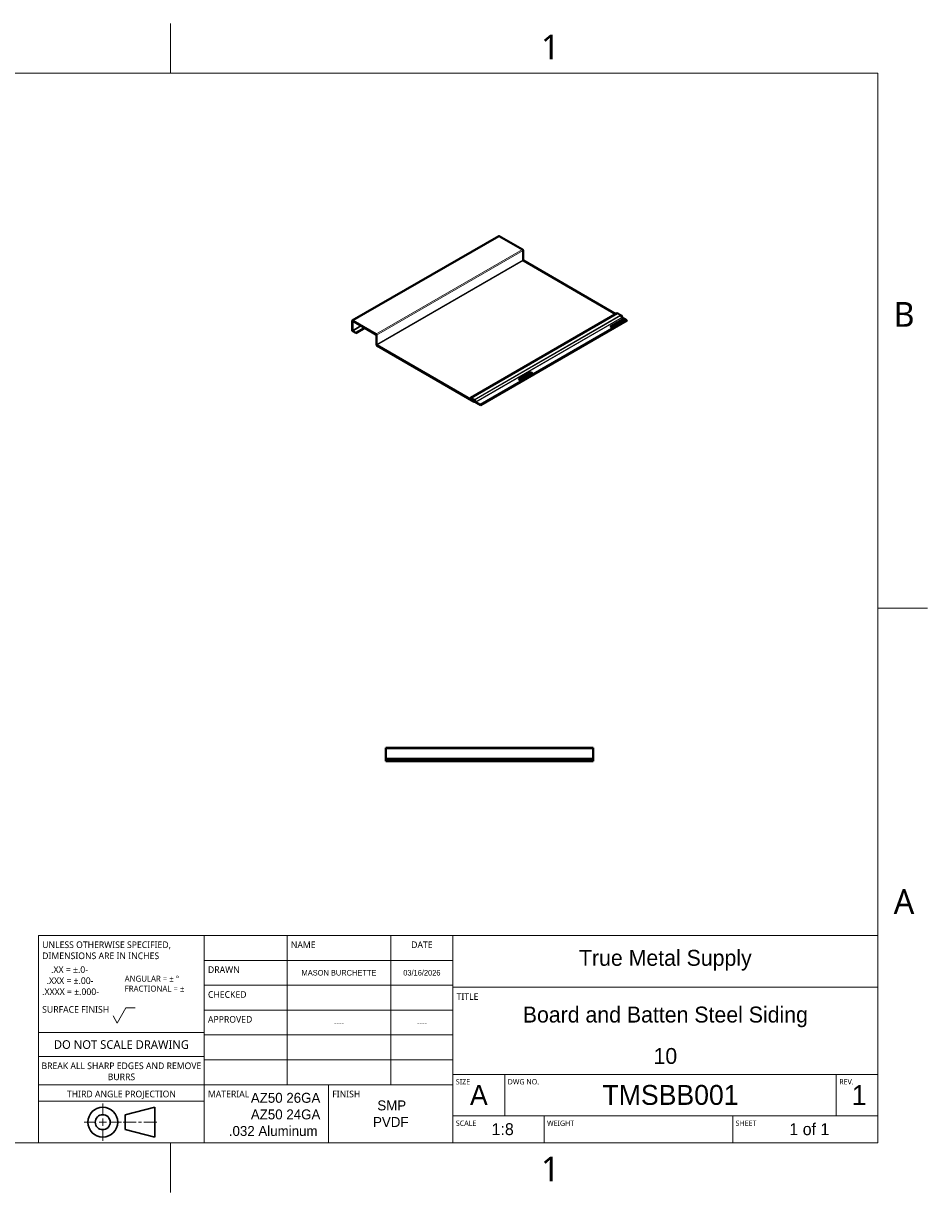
# Model space of a CAD drawing. Extents: x 0 to 11, y 0 to 8.5.
# Tile 2 of 2: x 4.5 to 11, y 0 to 8.5. Entities that reach past the tile are written whole.
import ezdxf

# ---------------------------------------------------------------- set-up
doc = ezdxf.new("R2010")
doc.units = 0
doc.header["$LTSCALE"] = 0.5
doc.header["$MEASUREMENT"] = 0
for name, color, linetype, lineweight in [('BORDER_FRAME', 7, 'Continuous', 15), ('BORDER_ZONES', 7, 'Continuous', 15), ('TANGENT_LINES', 7, 'Continuous', 15), ('TITLE_BLOCK', 7, 'Continuous', 15), ('Visible', 7, 'Continuous', 40)]:
    doc.layers.add(name, color=color, linetype=linetype, lineweight=lineweight)
doc.styles.add('Onshape-Standard', font='NotoSans-Regular.ttf')
doc.styles.add('Onshape-Standard-Fields', font='txt')

msp = doc.modelspace()

# ---------------------------------------------------------------- linework, layer by layer
at = {"layer": 'BORDER_FRAME'}
for p, q in [((0.399, 8.12), (10.639, 8.12)), ((10.639, 8.12), (10.639, 0.38)), ((10.639, 0.38), (0.399, 0.38))]:
    msp.add_line(p, q, dxfattribs=at)
at = {"layer": 'BORDER_ZONES'}
for p, q in [((5.519, 8.12), (5.519, 8.481)), ((10.639, 4.25), (11, 4.25)), ((5.519, 0.38), (5.519, 0.019))]:
    msp.add_line(p, q, dxfattribs=at)
at = {"layer": 'TANGENT_LINES'}
for p, q in [((7.8993, 6.9418), (6.8386, 6.3294)), ((8.0676, 6.8446), (7.0069, 6.2323)), ((8.0718, 6.8373), (7.0111, 6.2249)), ((8.0718, 6.7687), (7.0111, 6.1563)), ((8.0745, 6.7641), (7.0138, 6.1517)), ((8.7557, 6.3826), (7.6951, 5.7702)), ((8.7778, 6.3699), (7.7171, 5.7575)), ((8.7808, 6.3667), (7.7201, 5.7543)), ((7.7275, 5.7416), (8.7882, 6.354)), ((7.7294, 5.7396), (8.79, 6.352)), ((6.8344, 6.327), (6.836, 6.3261)), ((6.8386, 6.3276), (6.836, 6.3261)), ((6.8964, 6.2942), (6.836, 6.2593)), ((6.8386, 6.3294), (6.8386, 6.3276)), ((6.9017, 6.2912), (6.8386, 6.2547)), ((8.7068, 6.2902), (8.7068, 6.2884)), ((8.7864, 6.3343), (8.7864, 6.3362)), ((8.7952, 6.3362), (8.7952, 6.3343)), ((8.7974, 6.333), (8.7974, 6.3349)), ((6.8344, 6.2602), (6.836, 6.2593)), ((6.8386, 6.2529), (6.8386, 6.2547)), ((7.0069, 6.2323), (7.0069, 6.2304)), ((7.0111, 6.2249), (7.0095, 6.2258)), ((7.0111, 6.1563), (7.0095, 6.1572)), ((7.0138, 6.1517), (7.0138, 6.1499)), ((8.1234, 5.9516), (8.1234, 5.9534)), ((8.1323, 5.9534), (8.1323, 5.9516)), ((8.1345, 5.9503), (8.1345, 5.9522)), ((8.0439, 5.9075), (8.0439, 5.9057)), ((7.6951, 5.7702), (7.6951, 5.7684)), ((7.6986, 5.7663), (7.6951, 5.7643)), ((7.6951, 5.7625), (7.6951, 5.7643)), ((7.7171, 5.7575), (7.7171, 5.7557)), ((7.7201, 5.7543), (7.719, 5.7537)), ((7.72, 5.752), (7.7182, 5.7509)), ((7.7182, 5.7491), (7.7182, 5.7509)), ((7.72, 5.746), (7.7182, 5.745)), ((7.7182, 5.745), (7.7182, 5.7432)), ((7.7275, 5.7416), (7.7264, 5.7409)), ((7.7294, 5.7396), (7.7294, 5.7378)), ((8.579, 3.2312), (7.079, 3.2312)), ((8.579, 3.1562), (7.079, 3.1562)), ((7.079, 3.1458), (8.579, 3.1458))]:
    msp.add_line(p, q, dxfattribs=at)
at = {"layer": 'TITLE_BLOCK'}
for p, q in [((4.564, 0.38), (4.564, 1.88)), ((4.564, 1.88), (5.764, 1.88)), ((5.764, 0.38), (5.764, 1.88)), ((5.764, 1.88), (7.564, 1.88)), ((6.364, 0.8), (6.364, 1.88)), ((7.114, 0.8), (7.114, 1.88)), ((7.564, 0.38), (7.564, 1.88)), ((7.564, 1.88), (10.639, 1.88)), ((5.764, 1.7), (7.564, 1.7)), ((5.764, 1.52), (7.564, 1.52)), ((7.564, 1.505), (10.639, 1.505)), ((5.134, 1.246), (5.197, 1.3552)), ((5.197, 1.3552), (5.263, 1.3552)), ((5.104, 1.298), (5.134, 1.246)), ((5.764, 1.34), (7.564, 1.34)), ((4.564, 1.178), (5.764, 1.178)), ((5.764, 1.16), (7.564, 1.16)), ((4.564, 1.004), (5.764, 1.004)), ((5.764, 0.98), (7.564, 0.98)), ((7.564, 0.875), (10.639, 0.875)), ((7.939, 0.575), (7.939, 0.875)), ((10.339, 0.575), (10.339, 0.875)), ((4.564, 0.8), (5.764, 0.8)), ((5.764, 0.8), (7.564, 0.8)), ((6.664, 0.38), (6.664, 0.8)), ((4.564, 0.68), (5.764, 0.68)), ((7.564, 0.575), (10.639, 0.575)), ((8.224, 0.38), (8.224, 0.575)), ((9.589, 0.38), (9.589, 0.575)), ((4.564, 0.38), (5.764, 0.38))]:
    msp.add_line(p, q, dxfattribs=at)
at = {"layer": 'TITLE_BLOCK', "lineweight": 15}
for p, q in [((5.029, 0.5828), (5.029, 0.6638)), ((4.975, 0.5288), (4.894, 0.5288)), ((5.056, 0.5288), (5.002, 0.5288)), ((5.029, 0.5558), (5.029, 0.5018)), ((5.083, 0.5288), (5.164, 0.5288)), ((5.272, 0.5288), (5.1775, 0.5288)), ((5.3098, 0.5288), (5.2882, 0.5288)), ((5.326, 0.5288), (5.4205, 0.5288)), ((5.029, 0.4748), (5.029, 0.3938))]:
    msp.add_line(p, q, dxfattribs=at)
at = {"layer": 'TITLE_BLOCK', "lineweight": 30}
for p, q in [((5.407, 0.6368), (5.191, 0.5828)), ((5.407, 0.4208), (5.407, 0.6368)), ((5.191, 0.5828), (5.191, 0.4748)), ((5.191, 0.4748), (5.407, 0.4208))]:
    msp.add_line(p, q, dxfattribs=at)
for radius in [0.108, 0.054]:
    msp.add_circle((5.029, 0.5288), radius, dxfattribs=at)
at = {"layer": 'Visible'}
for p, q in [((7.8963, 6.9421), (6.8356, 6.3297)), ((7.8993, 6.9418), (8.0676, 6.8446)), ((8.0718, 6.8373), (8.0718, 6.7687)), ((8.0745, 6.7641), (8.7441, 6.3775)), ((8.7534, 6.3828), (7.6927, 5.7705)), ((8.7557, 6.3826), (8.7778, 6.3699)), ((8.7882, 6.354), (8.7808, 6.3667)), ((8.8236, 6.3326), (8.79, 6.352)), ((6.8344, 6.2602), (6.8344, 6.327)), ((6.836, 6.2593), (6.836, 6.3261)), ((6.8386, 6.3294), (7.0069, 6.2323)), ((6.8386, 6.3276), (7.0069, 6.2304)), ((6.9251, 6.2777), (6.862, 6.2412)), ((6.9267, 6.2767), (6.862, 6.2394)), ((7.763, 5.7202), (8.8236, 6.3326)), ((7.763, 5.7184), (8.8236, 6.3307)), ((8.7864, 6.3362), (8.7068, 6.2902)), ((8.7864, 6.3343), (8.7068, 6.2884)), ((8.7068, 6.2851), (8.709, 6.2838)), ((8.7974, 6.3298), (8.7179, 6.2838)), ((8.7952, 6.3362), (8.7974, 6.3349)), ((8.7952, 6.3343), (8.7974, 6.333)), ((8.8236, 6.3326), (8.8236, 6.3307)), ((6.862, 6.2412), (6.8386, 6.2547)), ((6.862, 6.2394), (6.8386, 6.2529)), ((6.862, 6.2394), (6.862, 6.2412)), ((7.0095, 6.2258), (7.0095, 6.1572)), ((7.0111, 6.2249), (7.0111, 6.1563)), ((7.0138, 6.1517), (7.7182, 5.745)), ((7.0138, 6.1499), (7.7182, 5.7432)), ((8.1234, 5.9534), (8.0439, 5.9075)), ((8.1234, 5.9516), (8.0439, 5.9057)), ((8.1345, 5.947), (8.0549, 5.9011)), ((8.1323, 5.9534), (8.1345, 5.9522)), ((8.1323, 5.9516), (8.1345, 5.9503)), ((8.0439, 5.9024), (8.0461, 5.9011)), ((7.6951, 5.7702), (7.7171, 5.7575)), ((7.6951, 5.7684), (7.7171, 5.7557)), ((7.7182, 5.7509), (7.6951, 5.7643)), ((7.7182, 5.7491), (7.6951, 5.7625)), ((7.7201, 5.7543), (7.7275, 5.7416)), ((7.719, 5.7537), (7.7264, 5.7409)), ((7.7206, 5.7429), (7.7241, 5.7449)), ((7.7294, 5.7396), (7.763, 5.7202)), ((7.7294, 5.7378), (7.763, 5.7184)), ((7.763, 5.7202), (7.763, 5.7184)), ((8.579, 3.2372), (7.079, 3.2372)), ((7.079, 3.2312), (7.079, 3.2372)), ((7.079, 3.2312), (7.079, 3.1579)), ((8.579, 3.2312), (8.579, 3.2372)), ((8.579, 3.2312), (8.579, 3.1579)), ((8.579, 3.1579), (7.079, 3.1579)), ((7.079, 3.1562), (7.079, 3.1579)), ((7.079, 3.1562), (7.079, 3.1458)), ((7.079, 3.1447), (7.079, 3.1458)), ((7.079, 3.1447), (7.079, 3.1424)), ((7.079, 3.1447), (8.579, 3.1447)), ((7.079, 3.1424), (8.579, 3.1424)), ((7.079, 3.1412), (7.079, 3.1424)), ((8.579, 3.1412), (7.079, 3.1412)), ((8.579, 3.1562), (8.579, 3.1579)), ((8.579, 3.1458), (8.579, 3.1562)), ((8.579, 3.1447), (8.579, 3.1458)), ((8.579, 3.1447), (8.579, 3.1424)), ((8.579, 3.1412), (8.579, 3.1424))]:
    msp.add_line(p, q, dxfattribs=at)
for centre, major_axis, start_param, end_param in [((7.8993, 6.9369), (0.003, -0.0052), 2.356194, 3.141593), ((8.0676, 6.8397), (0.003, -0.0052), 0.785398, 2.356194), ((8.0745, 6.7672), (0.00187, -0.00325), 10.210176, 11.780972), ((8.7557, 6.3787), (0.00237, -0.00411), 2.356194, 3.141593), ((8.7778, 6.365), (0.003, -0.0052), 1.570796, 2.356194), ((6.8386, 6.3245), (0.003, -0.0052), 8.63938, 10.210176), ((6.8386, 6.3245), (0.00187, -0.00325), 8.63938, 10.210176), ((8.7112, 6.2858), (-0.00625, 0), 11.780972, 12.30898), ((8.7908, 6.3318), (-0.00625, 0), 10.210176, 11.780972), ((8.793, 6.3305), (-0.00625, 0), 9.682169, 10.210176), ((6.8386, 6.2578), (0.003, -0.0052), 10.210176, 11.780972), ((6.8386, 6.2578), (0.00187, -0.00325), 10.210176, 11.780972), ((7.0069, 6.2274), (0.003, -0.0052), 0.785398, 2.356194), ((7.0069, 6.2274), (0.00187, -0.00325), 0.785398, 2.356194), ((7.0138, 6.1548), (0.003, -0.0052), 10.210176, 11.780972), ((7.0138, 6.1548), (0.00187, -0.00325), 10.210176, 11.780972), ((8.1279, 5.949), (-0.00625, 0), 10.210176, 11.780972), ((8.1301, 5.9478), (-0.00625, 0), 9.682169, 10.210176), ((8.0483, 5.9031), (-0.00625, 0), 11.780972, 12.30898), ((7.6951, 5.7663), (0.00237, -0.00411), 8.63938, 11.780972), ((7.6951, 5.7663), (0.00125, -0.00217), 8.63938, 11.780972), ((7.7171, 5.7526), (0.003, -0.0052), 1.570796, 2.356194), ((7.7171, 5.7526), (0.00187, -0.00325), 1.570796, 2.356194), ((7.7182, 5.7471), (0.00237, -0.00411), 11.780972, 14.922565), ((7.7182, 5.7471), (0.00125, -0.00217), 11.780972, 14.922565)]:
    msp.add_ellipse(centre, major_axis=major_axis, ratio=0.57735, start_param=start_param, end_param=end_param, dxfattribs=at)
at = {"layer": 'Visible', "extrusion": (0, 0, -1)}
for centre, major_axis, start_param, end_param in [((8.79, 6.355), (-0.00187, 0.00325), 10.210176, 10.995574), ((8.7112, 6.2877), (0.00625, 0), 8.63938, 10.210176), ((8.7134, 6.2864), (0.00625, 0), 0.785398, 2.356194), ((8.7908, 6.3336), (0.00625, 0), 10.210176, 11.780972), ((8.793, 6.3323), (0.00625, 0), 11.780972, 13.351769), ((8.1279, 5.9509), (0.00625, 0), 10.210176, 11.780972), ((8.1301, 5.9496), (0.00625, 0), 11.780972, 13.351769), ((8.0483, 5.9049), (0.00625, 0), 8.63938, 10.210176), ((8.0505, 5.9037), (0.00625, 0), 0.785398, 2.356194), ((7.7294, 5.7427), (-0.003, 0.0052), 10.210176, 10.995574), ((7.7294, 5.7427), (-0.00187, 0.00325), 10.210176, 10.995574)]:
    msp.add_ellipse(centre, major_axis=major_axis, ratio=0.57735, start_param=start_param, end_param=end_param, dxfattribs=at)

# ---------------------------------------------------------------- texts
at = {"layer": 'BORDER_ZONES', "char_height": 0.18, "attachment_point": 5, "style": 'Onshape-Standard'}
for s, insert in [('1', (8.269, 8.31)), ('B', (10.829, 6.375)), ('A', (10.829, 2.125)), ('1', (8.269, 0.19))]:
    msp.add_mtext(s, dxfattribs=dict(at, insert=insert))
at = {"layer": 'TITLE_BLOCK'}
for s, insert, char_height, width, attachment_point, style in [('UNLESS OTHERWISE SPECIFIED, DIMENSIONS ARE IN INCHES', (4.5904, 1.8368), 0.048, 1.176, 1, 'Onshape-Standard'), ('NAME', (6.3904, 1.8368), 0.048, 0.735, 1, 'Onshape-Standard'), ('DATE', (7.339, 1.8368), 0.048, 0.441, 2, 'Onshape-Standard'), ('True Metal Supply', (9.1015, 1.7007), 0.1152, 2.775, 5, 'Onshape-Standard-Fields'), ('    .XX = ±.0-^J  .XXX = ±.00-^J.XXXX = ±.000-', (4.5904, 1.6568), 0.048, 0.588, 1, 'Onshape-Standard'), ('DRAWN', (5.7904, 1.6568), 0.048, 0.588, 1, 'Onshape-Standard'), ('MASON BURCHETTE', (6.739, 1.61), 0.04032, 0.75, 5, 'Onshape-Standard-Fields'), ('03/16/2026', (7.339, 1.61), 0.04032, 0.45, 5, 'Onshape-Standard-Fields'), ('^JANGULAR = ± °^JFRACTIONAL = ±', (5.1878, 1.6611), 0.0432, 0.588, 1, 'Onshape-Standard'), ('CHECKED', (5.7904, 1.4768), 0.048, 0.588, 1, 'Onshape-Standard'), ('TITLE', (7.5904, 1.4618), 0.048, 0.3675, 1, 'Onshape-Standard'), ('SURFACE FINISH', (4.5904, 1.3688), 0.048, 0.588, 1, 'Onshape-Standard'), ('Board and Batten Steel Siding', (9.1015, 1.2902), 0.1152, 2.775, 5, 'Onshape-Standard-Fields'), ('APPROVED', (5.7904, 1.2968), 0.048, 0.588, 1, 'Onshape-Standard'), ('----', (6.739, 1.25), 0.04032, 0.75, 5, 'Onshape-Standard-Fields'), ('----', (7.339, 1.25), 0.04032, 0.45, 5, 'Onshape-Standard-Fields'), ('DO NOT SCALE DRAWING', (5.164, 1.1218), 0.0624, 1.176, 2, 'Onshape-Standard'), ('10', (9.1015, 1.007), 0.1152, 2.775, 5, 'Onshape-Standard-Fields'), ('BREAK ALL SHARP EDGES AND REMOVE BURRS', (5.164, 0.9608), 0.048, 1.176, 2, 'Onshape-Standard'), ('SIZE', (7.5851, 0.8404), 0.0384, 0.3675, 1, 'Onshape-Standard'), ('A', (7.7515, 0.725), 0.144, 0.375, 5, 'Onshape-Standard-Fields'), ('DWG NO.', (7.9601, 0.8404), 0.0384, 2.352, 1, 'Onshape-Standard'), ('TMSBB001', (9.139, 0.725), 0.144, 2.4, 5, 'Onshape-Standard-Fields'), ('REV.', (10.3601, 0.8404), 0.0384, 0.294, 1, 'Onshape-Standard'), ('1', (10.504, 0.725), 0.144, 0.27, 5, 'Onshape-Standard-Fields'), ('THIRD ANGLE PROJECTION', (5.164, 0.7568), 0.048, 1.176, 2, 'Onshape-Standard'), ('MATERIAL', (5.7904, 0.7568), 0.048, 0.882, 1, 'Onshape-Standard'), ('{\\fNoto Sans|b0|i0|c0|p0;\\W8.64237; }AZ50 26GA\\P{\\fNoto Sans|b0|i0|c0|p0;\\W8.64237; }AZ50 24GA\\P{\\fNoto Sans|b0|i0|c0|p0;\\W1.26079; }.032 Aluminum ', (6.2472, 0.5845), 0.072, 0.780301, 5, 'Onshape-Standard-Fields'), ('FINISH', (6.6904, 0.7568), 0.048, 0.882, 1, 'Onshape-Standard'), ('{\\fNoto Sans|b0|i0|c0|p0;\\W0.52538; }SMP\\PPVDF', (7.114, 0.59), 0.072, 0.9, 5, 'Onshape-Standard-Fields'), ('SCALE', (7.5851, 0.5404), 0.0384, 0.6468, 1, 'Onshape-Standard'), ('1:8', (7.924, 0.4775), 0.0864, 0.6, 5, 'Onshape-Standard-Fields'), ('WEIGHT', (8.2451, 0.5404), 0.0384, 1.3377, 1, 'Onshape-Standard'), ('SHEET', (9.6101, 0.5404), 0.0384, 1.029, 1, 'Onshape-Standard'), ('1 of 1', (10.144, 0.4775), 0.0864, 0.99, 5, 'Onshape-Standard-Fields')]:
    msp.add_mtext(s, dxfattribs=dict(at, insert=insert, char_height=char_height, width=width, attachment_point=attachment_point, style=style))

doc.saveas('drawing.dxf')
